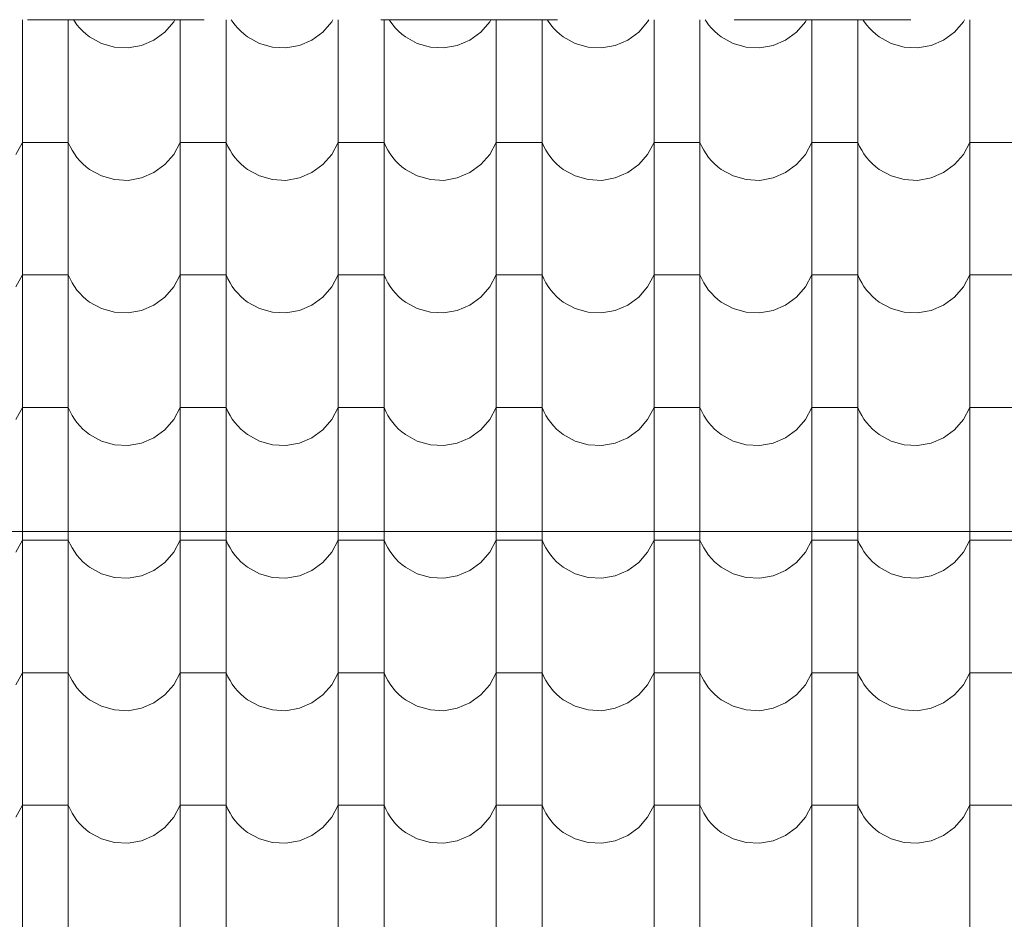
# Model space of a CAD drawing. Header units: millimetres. Extents: x -68772 to 137055, y -73300 to 19650.
# Tile 158 of 212: x 79116 to 80453, y -45598 to -44376. Entities that reach past the tile are written whole.
import ezdxf

# ---------------------------------------------------------------- set-up
doc = ezdxf.new("R2010")
doc.units = ezdxf.units.MM
doc.header["$MEASUREMENT"] = 0
doc.linetypes.add('Przerywana', pattern=[480, 240, -240])
for name, color, linetype, lineweight in [('Nowe_810-G Ogólne_Nr_pióra__1', 7, 'Continuous', 18), ('Nowe_810-G Ogólne_Nr_pióra__26', 13, 'Continuous', 18), ('Nowe_NIEWIDOCZNE DACHY_Nr_pióra__1', 7, 'Continuous', 18)]:
    doc.layers.add(name, color=color, linetype=linetype, lineweight=lineweight)

# ---------------------------------------------------------------- blocks, each defined once
blk = doc.blocks.new('*X50')
at = {"layer": 'Nowe_810-G Ogólne_Nr_pióra__26', "color": 13, "linetype": 'Continuous', "lineweight": 18}
for p, q in [((79119.3, -44376), (79119.3, -44472.3)), ((79181.7, -44376), (79181.7, -44472.3)), ((79188.6, -44376), (79190, -44378.2)), ((79190, -44378.2), (79193.5, -44383)), ((79193.5, -44383), (79197.3, -44387.5)), ((79197.3, -44387.5), (79201.4, -44391.8)), ((79313, -44392.8), (79325.1, -44378.8)), ((79325.1, -44378.8), (79326.6, -44376)), ((79333.8, -44376), (79333.8, -44472.3)), ((79396.2, -44376), (79396.2, -44472.3)), ((79403.1, -44376), (79404.5, -44378.2)), ((79404.5, -44378.2), (79408, -44383)), ((79408, -44383), (79411.8, -44387.5)), ((79411.8, -44387.5), (79415.9, -44391.8)), ((79527.5, -44392.8), (79539.6, -44378.8)), ((79539.6, -44378.8), (79541.1, -44376)), ((79548.3, -44376), (79548.3, -44472.3)), ((79610.7, -44376), (79610.7, -44472.3)), ((79617.6, -44376), (79619, -44378.2)), ((79619, -44378.2), (79622.5, -44383)), ((79622.5, -44383), (79626.3, -44387.5)), ((79626.3, -44387.5), (79630.4, -44391.8)), ((79742, -44392.8), (79754.1, -44378.8)), ((79754.1, -44378.8), (79755.6, -44376)), ((79762.8, -44376), (79762.8, -44472.3)), ((79825.2, -44376), (79825.2, -44472.3)), ((79832.1, -44376), (79833.5, -44378.2)), ((79833.5, -44378.2), (79837, -44383)), ((79837, -44383), (79840.8, -44387.5)), ((79840.8, -44387.5), (79844.9, -44391.8)), ((79956.5, -44392.8), (79968.6, -44378.8)), ((79968.6, -44378.8), (79970.1, -44376)), ((79977.3, -44376), (79977.3, -44472.3)), ((80039.7, -44376), (80039.7, -44472.3)), ((80046.6, -44376), (80048, -44378.2)), ((80048, -44378.2), (80051.5, -44383)), ((80051.5, -44383), (80055.3, -44387.5)), ((80055.3, -44387.5), (80059.4, -44391.8)), ((80171, -44392.8), (80183.1, -44378.8)), ((80183.1, -44378.8), (80184.6, -44376)), ((80191.8, -44376), (80191.8, -44472.3)), ((80254.2, -44376), (80254.2, -44472.3)), ((80261.1, -44376), (80262.5, -44378.2)), ((80262.5, -44378.2), (80266, -44383)), ((80266, -44383), (80269.8, -44387.5)), ((80269.8, -44387.5), (80273.9, -44391.8)), ((80385.5, -44392.8), (80397.6, -44378.8)), ((80397.6, -44378.8), (80399.1, -44376)), ((80406.3, -44376), (80406.3, -44472.3)), ((79201.4, -44391.8), (79205.9, -44395.7)), ((79205.9, -44395.7), (79210.6, -44399.3)), ((79210.6, -44399.3), (79226.8, -44408.2)), ((79298.1, -44403.6), (79313, -44392.8)), ((79415.9, -44391.8), (79420.4, -44395.7)), ((79420.4, -44395.7), (79425.1, -44399.3)), ((79425.1, -44399.3), (79441.3, -44408.2)), ((79512.6, -44403.6), (79527.5, -44392.8)), ((79630.4, -44391.8), (79634.9, -44395.7)), ((79634.9, -44395.7), (79639.6, -44399.3)), ((79639.6, -44399.3), (79655.8, -44408.2)), ((79727.1, -44403.6), (79742, -44392.8)), ((79844.9, -44391.8), (79849.4, -44395.7)), ((79849.4, -44395.7), (79854.1, -44399.3)), ((79854.1, -44399.3), (79870.3, -44408.2)), ((79941.6, -44403.6), (79956.5, -44392.8)), ((80059.4, -44391.8), (80063.9, -44395.7)), ((80063.9, -44395.7), (80068.6, -44399.3)), ((80068.6, -44399.3), (80084.8, -44408.2)), ((80156.1, -44403.6), (80171, -44392.8)), ((80273.9, -44391.8), (80278.4, -44395.7)), ((80278.4, -44395.7), (80283.1, -44399.3)), ((80283.1, -44399.3), (80299.3, -44408.2)), ((80370.6, -44403.6), (80385.5, -44392.8)), ((79226.8, -44408.2), (79244.5, -44413.2)), ((79244.5, -44413.2), (79262.9, -44414.1)), ((79262.9, -44414.1), (79281.1, -44410.9)), ((79281.1, -44410.9), (79298.1, -44403.6)), ((79441.3, -44408.2), (79459, -44413.2)), ((79459, -44413.2), (79477.4, -44414.1)), ((79477.4, -44414.1), (79495.6, -44410.9)), ((79495.6, -44410.9), (79512.6, -44403.6)), ((79655.8, -44408.2), (79673.5, -44413.2)), ((79673.5, -44413.2), (79691.9, -44414.1)), ((79691.9, -44414.1), (79710.1, -44410.9)), ((79710.1, -44410.9), (79727.1, -44403.6)), ((79870.3, -44408.2), (79888, -44413.2)), ((79888, -44413.2), (79906.4, -44414.1)), ((79906.4, -44414.1), (79924.6, -44410.9)), ((79924.6, -44410.9), (79941.6, -44403.6)), ((80084.8, -44408.2), (80102.5, -44413.2)), ((80102.5, -44413.2), (80120.9, -44414.1)), ((80120.9, -44414.1), (80139.1, -44410.9)), ((80139.1, -44410.9), (80156.1, -44403.6)), ((80299.3, -44408.2), (80317, -44413.2)), ((80317, -44413.2), (80335.4, -44414.1)), ((80335.4, -44414.1), (80353.6, -44410.9)), ((80353.6, -44410.9), (80370.6, -44403.6)), ((79119.3, -44472.3), (79119.3, -44652.4)), ((79181.7, -44472.3), (79181.7, -44652.4)), ((79333.8, -44472.3), (79333.8, -44652.4)), ((79396.2, -44472.3), (79396.2, -44652.4)), ((79548.3, -44472.3), (79548.3, -44652.4)), ((79610.7, -44472.3), (79610.7, -44652.4)), ((79762.8, -44472.3), (79762.8, -44652.4)), ((79825.2, -44472.3), (79825.2, -44652.4)), ((79977.3, -44472.3), (79977.3, -44652.4)), ((80039.7, -44472.3), (80039.7, -44652.4)), ((80191.8, -44472.3), (80191.8, -44652.4)), ((80254.2, -44472.3), (80254.2, -44652.4)), ((80406.3, -44472.3), (80406.3, -44652.4)), ((79110.6, -44558.9), (79119.3, -44542.6)), ((79150.5, -44542.6), (79119.3, -44542.6)), ((79181.7, -44542.6), (79150.5, -44542.6)), ((79181.7, -44542.6), (79184.1, -44548)), ((79184.1, -44548), (79186.9, -44553.3)), ((79325.1, -44558.9), (79333.8, -44542.6)), ((79365, -44542.6), (79333.8, -44542.6)), ((79396.2, -44542.6), (79365, -44542.6)), ((79396.2, -44542.6), (79398.6, -44548)), ((79398.6, -44548), (79401.4, -44553.3)), ((79539.6, -44558.9), (79548.3, -44542.6)), ((79579.5, -44542.6), (79548.3, -44542.6)), ((79610.7, -44542.6), (79579.5, -44542.6)), ((79610.7, -44542.6), (79613.1, -44548)), ((79613.1, -44548), (79615.9, -44553.3)), ((79754.1, -44558.9), (79762.8, -44542.6)), ((79794, -44542.6), (79762.8, -44542.6)), ((79825.2, -44542.6), (79794, -44542.6)), ((79825.2, -44542.6), (79827.6, -44548)), ((79827.6, -44548), (79830.4, -44553.3)), ((79968.6, -44558.9), (79977.3, -44542.6)), ((80008.5, -44542.6), (79977.3, -44542.6)), ((80039.7, -44542.6), (80008.5, -44542.6)), ((80039.7, -44542.6), (80042.1, -44548)), ((80042.1, -44548), (80044.9, -44553.3)), ((80183.1, -44558.9), (80191.8, -44542.6)), ((80223, -44542.6), (80191.8, -44542.6)), ((80254.2, -44542.6), (80223, -44542.6)), ((80254.2, -44542.6), (80256.6, -44548)), ((80256.6, -44548), (80259.4, -44553.3)), ((80397.6, -44558.9), (80406.3, -44542.6)), ((80437.5, -44542.6), (80406.3, -44542.6)), ((80468.7, -44542.6), (80437.5, -44542.6)), ((79186.9, -44553.3), (79190, -44558.3)), ((79190, -44558.3), (79193.5, -44563.1)), ((79313, -44572.8), (79325.1, -44558.9)), ((79401.4, -44553.3), (79404.5, -44558.3)), ((79404.5, -44558.3), (79408, -44563.1)), ((79527.5, -44572.8), (79539.6, -44558.9)), ((79615.9, -44553.3), (79619, -44558.3)), ((79619, -44558.3), (79622.5, -44563.1)), ((79742, -44572.8), (79754.1, -44558.9)), ((79830.4, -44553.3), (79833.5, -44558.3)), ((79833.5, -44558.3), (79837, -44563.1)), ((79956.5, -44572.8), (79968.6, -44558.9)), ((80044.9, -44553.3), (80048, -44558.3)), ((80048, -44558.3), (80051.5, -44563.1)), ((80171, -44572.8), (80183.1, -44558.9)), ((80259.4, -44553.3), (80262.5, -44558.3)), ((80262.5, -44558.3), (80266, -44563.1)), ((80385.5, -44572.8), (80397.6, -44558.9)), ((79193.5, -44563.1), (79197.3, -44567.6)), ((79197.3, -44567.6), (79201.4, -44571.8)), ((79201.4, -44571.8), (79205.9, -44575.7)), ((79205.9, -44575.7), (79210.6, -44579.3)), ((79298.1, -44583.7), (79313, -44572.8)), ((79408, -44563.1), (79411.8, -44567.6)), ((79411.8, -44567.6), (79415.9, -44571.8)), ((79415.9, -44571.8), (79420.4, -44575.7)), ((79420.4, -44575.7), (79425.1, -44579.3)), ((79512.6, -44583.7), (79527.5, -44572.8)), ((79622.5, -44563.1), (79626.3, -44567.6)), ((79626.3, -44567.6), (79630.4, -44571.8)), ((79630.4, -44571.8), (79634.9, -44575.7)), ((79634.9, -44575.7), (79639.6, -44579.3)), ((79727.1, -44583.7), (79742, -44572.8)), ((79837, -44563.1), (79840.8, -44567.6)), ((79840.8, -44567.6), (79844.9, -44571.8)), ((79844.9, -44571.8), (79849.4, -44575.7)), ((79849.4, -44575.7), (79854.1, -44579.3)), ((79941.6, -44583.7), (79956.5, -44572.8)), ((80051.5, -44563.1), (80055.3, -44567.6)), ((80055.3, -44567.6), (80059.4, -44571.8)), ((80059.4, -44571.8), (80063.9, -44575.7)), ((80063.9, -44575.7), (80068.6, -44579.3)), ((80156.1, -44583.7), (80171, -44572.8)), ((80266, -44563.1), (80269.8, -44567.6)), ((80269.8, -44567.6), (80273.9, -44571.8)), ((80273.9, -44571.8), (80278.4, -44575.7)), ((80278.4, -44575.7), (80283.1, -44579.3)), ((80370.6, -44583.7), (80385.5, -44572.8)), ((79210.6, -44579.3), (79226.8, -44588.2)), ((79226.8, -44588.2), (79244.5, -44593.2)), ((79281.1, -44590.9), (79298.1, -44583.7)), ((79425.1, -44579.3), (79441.3, -44588.2)), ((79441.3, -44588.2), (79459, -44593.2)), ((79495.6, -44590.9), (79512.6, -44583.7)), ((79639.6, -44579.3), (79655.8, -44588.2)), ((79655.8, -44588.2), (79673.5, -44593.2)), ((79710.1, -44590.9), (79727.1, -44583.7)), ((79854.1, -44579.3), (79870.3, -44588.2)), ((79870.3, -44588.2), (79888, -44593.2)), ((79924.6, -44590.9), (79941.6, -44583.7)), ((80068.6, -44579.3), (80084.8, -44588.2)), ((80084.8, -44588.2), (80102.5, -44593.2)), ((80139.1, -44590.9), (80156.1, -44583.7)), ((80283.1, -44579.3), (80299.3, -44588.2)), ((80299.3, -44588.2), (80317, -44593.2)), ((80353.6, -44590.9), (80370.6, -44583.7)), ((79244.5, -44593.2), (79262.9, -44594.2)), ((79262.9, -44594.2), (79281.1, -44590.9)), ((79459, -44593.2), (79477.4, -44594.2)), ((79477.4, -44594.2), (79495.6, -44590.9)), ((79673.5, -44593.2), (79691.9, -44594.2)), ((79691.9, -44594.2), (79710.1, -44590.9)), ((79888, -44593.2), (79906.4, -44594.2)), ((79906.4, -44594.2), (79924.6, -44590.9)), ((80102.5, -44593.2), (80120.9, -44594.2)), ((80120.9, -44594.2), (80139.1, -44590.9)), ((80317, -44593.2), (80335.4, -44594.2)), ((80335.4, -44594.2), (80353.6, -44590.9)), ((79119.3, -44652.4), (79119.3, -44832.4)), ((79181.7, -44652.4), (79181.7, -44832.4)), ((79333.8, -44652.4), (79333.8, -44832.4)), ((79396.2, -44652.4), (79396.2, -44832.4)), ((79548.3, -44652.4), (79548.3, -44832.4)), ((79610.7, -44652.4), (79610.7, -44832.4)), ((79762.8, -44652.4), (79762.8, -44832.4)), ((79825.2, -44652.4), (79825.2, -44832.4)), ((79977.3, -44652.4), (79977.3, -44832.4)), ((80039.7, -44652.4), (80039.7, -44832.4)), ((80191.8, -44652.4), (80191.8, -44832.4)), ((80254.2, -44652.4), (80254.2, -44832.4)), ((80406.3, -44652.4), (80406.3, -44832.4)), ((79110.6, -44738.9), (79119.3, -44722.6)), ((79150.5, -44722.6), (79119.3, -44722.6)), ((79181.7, -44722.6), (79150.5, -44722.6)), ((79181.7, -44722.6), (79184.1, -44728.1)), ((79325.1, -44738.9), (79333.8, -44722.6)), ((79365, -44722.6), (79333.8, -44722.6)), ((79396.2, -44722.6), (79365, -44722.6)), ((79396.2, -44722.6), (79398.6, -44728.1)), ((79539.6, -44738.9), (79548.3, -44722.6)), ((79579.5, -44722.6), (79548.3, -44722.6)), ((79610.7, -44722.6), (79579.5, -44722.6)), ((79610.7, -44722.6), (79613.1, -44728.1)), ((79754.1, -44738.9), (79762.8, -44722.6)), ((79794, -44722.6), (79762.8, -44722.6)), ((79825.2, -44722.6), (79794, -44722.6)), ((79825.2, -44722.6), (79827.6, -44728.1)), ((79968.6, -44738.9), (79977.3, -44722.6)), ((80008.5, -44722.6), (79977.3, -44722.6)), ((80039.7, -44722.6), (80008.5, -44722.6)), ((80039.7, -44722.6), (80042.1, -44728.1)), ((80183.1, -44738.9), (80191.8, -44722.6)), ((80223, -44722.6), (80191.8, -44722.6)), ((80254.2, -44722.6), (80223, -44722.6)), ((80254.2, -44722.6), (80256.6, -44728.1)), ((80397.6, -44738.9), (80406.3, -44722.6)), ((80437.5, -44722.6), (80406.3, -44722.6)), ((80468.7, -44722.6), (80437.5, -44722.6)), ((79184.1, -44728.1), (79186.9, -44733.3)), ((79186.9, -44733.3), (79190, -44738.3)), ((79398.6, -44728.1), (79401.4, -44733.3)), ((79401.4, -44733.3), (79404.5, -44738.3)), ((79613.1, -44728.1), (79615.9, -44733.3)), ((79615.9, -44733.3), (79619, -44738.3)), ((79827.6, -44728.1), (79830.4, -44733.3)), ((79830.4, -44733.3), (79833.5, -44738.3)), ((80042.1, -44728.1), (80044.9, -44733.3)), ((80044.9, -44733.3), (80048, -44738.3)), ((80256.6, -44728.1), (80259.4, -44733.3)), ((80259.4, -44733.3), (80262.5, -44738.3)), ((79190, -44738.3), (79193.5, -44743.1)), ((79193.5, -44743.1), (79197.3, -44747.6)), ((79197.3, -44747.6), (79201.4, -44751.9)), ((79313, -44752.9), (79325.1, -44738.9)), ((79404.5, -44738.3), (79408, -44743.1)), ((79408, -44743.1), (79411.8, -44747.6)), ((79411.8, -44747.6), (79415.9, -44751.9)), ((79527.5, -44752.9), (79539.6, -44738.9)), ((79619, -44738.3), (79622.5, -44743.1)), ((79622.5, -44743.1), (79626.3, -44747.6)), ((79626.3, -44747.6), (79630.4, -44751.9)), ((79742, -44752.9), (79754.1, -44738.9)), ((79833.5, -44738.3), (79837, -44743.1)), ((79837, -44743.1), (79840.8, -44747.6)), ((79840.8, -44747.6), (79844.9, -44751.9)), ((79956.5, -44752.9), (79968.6, -44738.9)), ((80048, -44738.3), (80051.5, -44743.1)), ((80051.5, -44743.1), (80055.3, -44747.6)), ((80055.3, -44747.6), (80059.4, -44751.9)), ((80171, -44752.9), (80183.1, -44738.9)), ((80262.5, -44738.3), (80266, -44743.1)), ((80266, -44743.1), (80269.8, -44747.6)), ((80269.8, -44747.6), (80273.9, -44751.9)), ((80385.5, -44752.9), (80397.6, -44738.9)), ((79201.4, -44751.9), (79205.9, -44755.8)), ((79205.9, -44755.8), (79210.6, -44759.4)), ((79210.6, -44759.4), (79226.8, -44768.3)), ((79298.1, -44763.7), (79313, -44752.9)), ((79415.9, -44751.9), (79420.4, -44755.8)), ((79420.4, -44755.8), (79425.1, -44759.4)), ((79425.1, -44759.4), (79441.3, -44768.3)), ((79512.6, -44763.7), (79527.5, -44752.9)), ((79630.4, -44751.9), (79634.9, -44755.8)), ((79634.9, -44755.8), (79639.6, -44759.4)), ((79639.6, -44759.4), (79655.8, -44768.3)), ((79727.1, -44763.7), (79742, -44752.9)), ((79844.9, -44751.9), (79849.4, -44755.8)), ((79849.4, -44755.8), (79854.1, -44759.4)), ((79854.1, -44759.4), (79870.3, -44768.3)), ((79941.6, -44763.7), (79956.5, -44752.9)), ((80059.4, -44751.9), (80063.9, -44755.8)), ((80063.9, -44755.8), (80068.6, -44759.4)), ((80068.6, -44759.4), (80084.8, -44768.3)), ((80156.1, -44763.7), (80171, -44752.9)), ((80273.9, -44751.9), (80278.4, -44755.8)), ((80278.4, -44755.8), (80283.1, -44759.4)), ((80283.1, -44759.4), (80299.3, -44768.3)), ((80370.6, -44763.7), (80385.5, -44752.9)), ((79226.8, -44768.3), (79244.5, -44773.3)), ((79244.5, -44773.3), (79262.9, -44774.2)), ((79262.9, -44774.2), (79281.1, -44771)), ((79281.1, -44771), (79298.1, -44763.7)), ((79441.3, -44768.3), (79459, -44773.3)), ((79459, -44773.3), (79477.4, -44774.2)), ((79477.4, -44774.2), (79495.6, -44771)), ((79495.6, -44771), (79512.6, -44763.7)), ((79655.8, -44768.3), (79673.5, -44773.3)), ((79673.5, -44773.3), (79691.9, -44774.2)), ((79691.9, -44774.2), (79710.1, -44771)), ((79710.1, -44771), (79727.1, -44763.7)), ((79870.3, -44768.3), (79888, -44773.3)), ((79888, -44773.3), (79906.4, -44774.2)), ((79906.4, -44774.2), (79924.6, -44771)), ((79924.6, -44771), (79941.6, -44763.7)), ((80084.8, -44768.3), (80102.5, -44773.3)), ((80102.5, -44773.3), (80120.9, -44774.2)), ((80120.9, -44774.2), (80139.1, -44771)), ((80139.1, -44771), (80156.1, -44763.7)), ((80299.3, -44768.3), (80317, -44773.3)), ((80317, -44773.3), (80335.4, -44774.2)), ((80335.4, -44774.2), (80353.6, -44771)), ((80353.6, -44771), (80370.6, -44763.7)), ((79119.3, -44832.4), (79119.3, -45012.5)), ((79181.7, -44832.4), (79181.7, -45012.5)), ((79333.8, -44832.4), (79333.8, -45012.5)), ((79396.2, -44832.4), (79396.2, -45012.5)), ((79548.3, -44832.4), (79548.3, -45012.5)), ((79610.7, -44832.4), (79610.7, -45012.5)), ((79762.8, -44832.4), (79762.8, -45012.5)), ((79825.2, -44832.4), (79825.2, -45012.5)), ((79977.3, -44832.4), (79977.3, -45012.5)), ((80039.7, -44832.4), (80039.7, -45012.5)), ((80191.8, -44832.4), (80191.8, -45012.5)), ((80254.2, -44832.4), (80254.2, -45012.5)), ((80406.3, -44832.4), (80406.3, -45012.5)), ((79110.6, -44919), (79119.3, -44902.7)), ((79150.5, -44902.7), (79119.3, -44902.7)), ((79181.7, -44902.7), (79150.5, -44902.7)), ((79181.7, -44902.7), (79184.1, -44908.1)), ((79184.1, -44908.1), (79186.9, -44913.4)), ((79325.1, -44919), (79333.8, -44902.7)), ((79365, -44902.7), (79333.8, -44902.7)), ((79396.2, -44902.7), (79365, -44902.7)), ((79396.2, -44902.7), (79398.6, -44908.1)), ((79398.6, -44908.1), (79401.4, -44913.4)), ((79539.6, -44919), (79548.3, -44902.7)), ((79579.5, -44902.7), (79548.3, -44902.7)), ((79610.7, -44902.7), (79579.5, -44902.7)), ((79610.7, -44902.7), (79613.1, -44908.1)), ((79613.1, -44908.1), (79615.9, -44913.4)), ((79754.1, -44919), (79762.8, -44902.7)), ((79794, -44902.7), (79762.8, -44902.7)), ((79825.2, -44902.7), (79794, -44902.7)), ((79825.2, -44902.7), (79827.6, -44908.1)), ((79827.6, -44908.1), (79830.4, -44913.4)), ((79968.6, -44919), (79977.3, -44902.7)), ((80008.5, -44902.7), (79977.3, -44902.7)), ((80039.7, -44902.7), (80008.5, -44902.7)), ((80039.7, -44902.7), (80042.1, -44908.1)), ((80042.1, -44908.1), (80044.9, -44913.4)), ((80183.1, -44919), (80191.8, -44902.7)), ((80223, -44902.7), (80191.8, -44902.7)), ((80254.2, -44902.7), (80223, -44902.7)), ((80254.2, -44902.7), (80256.6, -44908.1)), ((80256.6, -44908.1), (80259.4, -44913.4)), ((80397.6, -44919), (80406.3, -44902.7)), ((80437.5, -44902.7), (80406.3, -44902.7)), ((80468.7, -44902.7), (80437.5, -44902.7)), ((79186.9, -44913.4), (79190, -44918.4)), ((79190, -44918.4), (79193.5, -44923.2)), ((79193.5, -44923.2), (79197.3, -44927.7)), ((79313, -44932.9), (79325.1, -44919)), ((79401.4, -44913.4), (79404.5, -44918.4)), ((79404.5, -44918.4), (79408, -44923.2)), ((79408, -44923.2), (79411.8, -44927.7)), ((79527.5, -44932.9), (79539.6, -44919)), ((79615.9, -44913.4), (79619, -44918.4)), ((79619, -44918.4), (79622.5, -44923.2)), ((79622.5, -44923.2), (79626.3, -44927.7)), ((79742, -44932.9), (79754.1, -44919)), ((79830.4, -44913.4), (79833.5, -44918.4)), ((79833.5, -44918.4), (79837, -44923.2)), ((79837, -44923.2), (79840.8, -44927.7)), ((79956.5, -44932.9), (79968.6, -44919)), ((80044.9, -44913.4), (80048, -44918.4)), ((80048, -44918.4), (80051.5, -44923.2)), ((80051.5, -44923.2), (80055.3, -44927.7)), ((80171, -44932.9), (80183.1, -44919)), ((80259.4, -44913.4), (80262.5, -44918.4)), ((80262.5, -44918.4), (80266, -44923.2)), ((80266, -44923.2), (80269.8, -44927.7)), ((80385.5, -44932.9), (80397.6, -44919)), ((79197.3, -44927.7), (79201.4, -44931.9)), ((79201.4, -44931.9), (79205.9, -44935.8)), ((79205.9, -44935.8), (79210.6, -44939.4)), ((79298.1, -44943.8), (79313, -44932.9)), ((79411.8, -44927.7), (79415.9, -44931.9)), ((79415.9, -44931.9), (79420.4, -44935.8)), ((79420.4, -44935.8), (79425.1, -44939.4)), ((79512.6, -44943.8), (79527.5, -44932.9)), ((79626.3, -44927.7), (79630.4, -44931.9)), ((79630.4, -44931.9), (79634.9, -44935.8)), ((79634.9, -44935.8), (79639.6, -44939.4)), ((79727.1, -44943.8), (79742, -44932.9)), ((79840.8, -44927.7), (79844.9, -44931.9)), ((79844.9, -44931.9), (79849.4, -44935.8)), ((79849.4, -44935.8), (79854.1, -44939.4)), ((79941.6, -44943.8), (79956.5, -44932.9)), ((80055.3, -44927.7), (80059.4, -44931.9)), ((80059.4, -44931.9), (80063.9, -44935.8)), ((80063.9, -44935.8), (80068.6, -44939.4)), ((80156.1, -44943.8), (80171, -44932.9)), ((80269.8, -44927.7), (80273.9, -44931.9)), ((80273.9, -44931.9), (80278.4, -44935.8)), ((80278.4, -44935.8), (80283.1, -44939.4)), ((80370.6, -44943.8), (80385.5, -44932.9)), ((79210.6, -44939.4), (79226.8, -44948.3)), ((79226.8, -44948.3), (79244.5, -44953.3)), ((79281.1, -44951), (79298.1, -44943.8)), ((79425.1, -44939.4), (79441.3, -44948.3)), ((79441.3, -44948.3), (79459, -44953.3)), ((79495.6, -44951), (79512.6, -44943.8)), ((79639.6, -44939.4), (79655.8, -44948.3)), ((79655.8, -44948.3), (79673.5, -44953.3)), ((79710.1, -44951), (79727.1, -44943.8)), ((79854.1, -44939.4), (79870.3, -44948.3)), ((79870.3, -44948.3), (79888, -44953.3)), ((79924.6, -44951), (79941.6, -44943.8)), ((80068.6, -44939.4), (80084.8, -44948.3)), ((80084.8, -44948.3), (80102.5, -44953.3)), ((80139.1, -44951), (80156.1, -44943.8)), ((80283.1, -44939.4), (80299.3, -44948.3)), ((80299.3, -44948.3), (80317, -44953.3)), ((80353.6, -44951), (80370.6, -44943.8)), ((79244.5, -44953.3), (79262.9, -44954.3)), ((79262.9, -44954.3), (79281.1, -44951)), ((79459, -44953.3), (79477.4, -44954.3)), ((79477.4, -44954.3), (79495.6, -44951)), ((79673.5, -44953.3), (79691.9, -44954.3)), ((79691.9, -44954.3), (79710.1, -44951)), ((79888, -44953.3), (79906.4, -44954.3)), ((79906.4, -44954.3), (79924.6, -44951)), ((80102.5, -44953.3), (80120.9, -44954.3)), ((80120.9, -44954.3), (80139.1, -44951)), ((80317, -44953.3), (80335.4, -44954.3)), ((80335.4, -44954.3), (80353.6, -44951)), ((79119.3, -45012.5), (79119.3, -45192.5)), ((79181.7, -45012.5), (79181.7, -45192.5)), ((79333.8, -45012.5), (79333.8, -45192.5)), ((79396.2, -45012.5), (79396.2, -45192.5)), ((79548.3, -45012.5), (79548.3, -45192.5)), ((79610.7, -45012.5), (79610.7, -45192.5)), ((79762.8, -45012.5), (79762.8, -45192.5)), ((79825.2, -45012.5), (79825.2, -45192.5)), ((79977.3, -45012.5), (79977.3, -45192.5)), ((80039.7, -45012.5), (80039.7, -45192.5)), ((80191.8, -45012.5), (80191.8, -45192.5)), ((80254.2, -45012.5), (80254.2, -45192.5)), ((80406.3, -45012.5), (80406.3, -45192.5)), ((79110.6, -45099), (79119.3, -45082.7)), ((79150.5, -45082.7), (79119.3, -45082.7)), ((79181.7, -45082.7), (79150.5, -45082.7)), ((79181.7, -45082.7), (79184.1, -45088.2)), ((79325.1, -45099), (79333.8, -45082.7)), ((79365, -45082.7), (79333.8, -45082.7)), ((79396.2, -45082.7), (79365, -45082.7)), ((79396.2, -45082.7), (79398.6, -45088.2)), ((79539.6, -45099), (79548.3, -45082.7)), ((79579.5, -45082.7), (79548.3, -45082.7)), ((79610.7, -45082.7), (79579.5, -45082.7)), ((79610.7, -45082.7), (79613.1, -45088.2)), ((79754.1, -45099), (79762.8, -45082.7)), ((79794, -45082.7), (79762.8, -45082.7)), ((79825.2, -45082.7), (79794, -45082.7)), ((79825.2, -45082.7), (79827.6, -45088.2)), ((79968.6, -45099), (79977.3, -45082.7)), ((80008.5, -45082.7), (79977.3, -45082.7)), ((80039.7, -45082.7), (80008.5, -45082.7)), ((80039.7, -45082.7), (80042.1, -45088.2)), ((80183.1, -45099), (80191.8, -45082.7)), ((80223, -45082.7), (80191.8, -45082.7)), ((80254.2, -45082.7), (80223, -45082.7)), ((80254.2, -45082.7), (80256.6, -45088.2)), ((80397.6, -45099), (80406.3, -45082.7)), ((80437.5, -45082.7), (80406.3, -45082.7)), ((80468.7, -45082.7), (80437.5, -45082.7)), ((79184.1, -45088.2), (79186.9, -45093.4)), ((79186.9, -45093.4), (79190, -45098.4)), ((79398.6, -45088.2), (79401.4, -45093.4)), ((79401.4, -45093.4), (79404.5, -45098.4)), ((79613.1, -45088.2), (79615.9, -45093.4)), ((79615.9, -45093.4), (79619, -45098.4)), ((79827.6, -45088.2), (79830.4, -45093.4)), ((79830.4, -45093.4), (79833.5, -45098.4)), ((80042.1, -45088.2), (80044.9, -45093.4)), ((80044.9, -45093.4), (80048, -45098.4)), ((80256.6, -45088.2), (80259.4, -45093.4)), ((80259.4, -45093.4), (80262.5, -45098.4)), ((79190, -45098.4), (79193.5, -45103.2)), ((79193.5, -45103.2), (79197.3, -45107.7)), ((79197.3, -45107.7), (79201.4, -45112)), ((79313, -45113), (79325.1, -45099)), ((79404.5, -45098.4), (79408, -45103.2)), ((79408, -45103.2), (79411.8, -45107.7)), ((79411.8, -45107.7), (79415.9, -45112)), ((79527.5, -45113), (79539.6, -45099)), ((79619, -45098.4), (79622.5, -45103.2)), ((79622.5, -45103.2), (79626.3, -45107.7)), ((79626.3, -45107.7), (79630.4, -45112)), ((79742, -45113), (79754.1, -45099)), ((79833.5, -45098.4), (79837, -45103.2)), ((79837, -45103.2), (79840.8, -45107.7)), ((79840.8, -45107.7), (79844.9, -45112)), ((79956.5, -45113), (79968.6, -45099)), ((80048, -45098.4), (80051.5, -45103.2)), ((80051.5, -45103.2), (80055.3, -45107.7)), ((80055.3, -45107.7), (80059.4, -45112)), ((80171, -45113), (80183.1, -45099)), ((80262.5, -45098.4), (80266, -45103.2)), ((80266, -45103.2), (80269.8, -45107.7)), ((80269.8, -45107.7), (80273.9, -45112)), ((80385.5, -45113), (80397.6, -45099)), ((79201.4, -45112), (79205.9, -45115.9)), ((79205.9, -45115.9), (79210.6, -45119.5)), ((79210.6, -45119.5), (79226.8, -45128.4)), ((79281.1, -45131.1), (79298.1, -45123.8)), ((79298.1, -45123.8), (79313, -45113)), ((79415.9, -45112), (79420.4, -45115.9)), ((79420.4, -45115.9), (79425.1, -45119.5)), ((79425.1, -45119.5), (79441.3, -45128.4)), ((79495.6, -45131.1), (79512.6, -45123.8)), ((79512.6, -45123.8), (79527.5, -45113)), ((79630.4, -45112), (79634.9, -45115.9)), ((79634.9, -45115.9), (79639.6, -45119.5)), ((79639.6, -45119.5), (79655.8, -45128.4)), ((79710.1, -45131.1), (79727.1, -45123.8)), ((79727.1, -45123.8), (79742, -45113)), ((79844.9, -45112), (79849.4, -45115.9)), ((79849.4, -45115.9), (79854.1, -45119.5)), ((79854.1, -45119.5), (79870.3, -45128.4)), ((79924.6, -45131.1), (79941.6, -45123.8)), ((79941.6, -45123.8), (79956.5, -45113)), ((80059.4, -45112), (80063.9, -45115.9)), ((80063.9, -45115.9), (80068.6, -45119.5)), ((80068.6, -45119.5), (80084.8, -45128.4)), ((80139.1, -45131.1), (80156.1, -45123.8)), ((80156.1, -45123.8), (80171, -45113)), ((80273.9, -45112), (80278.4, -45115.9)), ((80278.4, -45115.9), (80283.1, -45119.5)), ((80283.1, -45119.5), (80299.3, -45128.4)), ((80353.6, -45131.1), (80370.6, -45123.8)), ((80370.6, -45123.8), (80385.5, -45113)), ((79226.8, -45128.4), (79244.5, -45133.4)), ((79244.5, -45133.4), (79262.9, -45134.3)), ((79262.9, -45134.3), (79281.1, -45131.1)), ((79441.3, -45128.4), (79459, -45133.4)), ((79459, -45133.4), (79477.4, -45134.3)), ((79477.4, -45134.3), (79495.6, -45131.1)), ((79655.8, -45128.4), (79673.5, -45133.4)), ((79673.5, -45133.4), (79691.9, -45134.3)), ((79691.9, -45134.3), (79710.1, -45131.1)), ((79870.3, -45128.4), (79888, -45133.4)), ((79888, -45133.4), (79906.4, -45134.3)), ((79906.4, -45134.3), (79924.6, -45131.1)), ((80084.8, -45128.4), (80102.5, -45133.4)), ((80102.5, -45133.4), (80120.9, -45134.3)), ((80120.9, -45134.3), (80139.1, -45131.1)), ((80299.3, -45128.4), (80317, -45133.4)), ((80317, -45133.4), (80335.4, -45134.3)), ((80335.4, -45134.3), (80353.6, -45131.1)), ((79119.3, -45192.5), (79119.3, -45372.6)), ((79181.7, -45192.5), (79181.7, -45372.6)), ((79333.8, -45192.5), (79333.8, -45372.6)), ((79396.2, -45192.5), (79396.2, -45372.6)), ((79548.3, -45192.5), (79548.3, -45372.6)), ((79610.7, -45192.5), (79610.7, -45372.6)), ((79762.8, -45192.5), (79762.8, -45372.6)), ((79825.2, -45192.5), (79825.2, -45372.6)), ((79977.3, -45192.5), (79977.3, -45372.6)), ((80039.7, -45192.5), (80039.7, -45372.6)), ((80191.8, -45192.5), (80191.8, -45372.6)), ((80254.2, -45192.5), (80254.2, -45372.6)), ((80406.3, -45192.5), (80406.3, -45372.6)), ((79110.6, -45279.1), (79119.3, -45262.8)), ((79150.5, -45262.8), (79119.3, -45262.8)), ((79181.7, -45262.8), (79150.5, -45262.8)), ((79181.7, -45262.8), (79184.1, -45268.2)), ((79184.1, -45268.2), (79186.9, -45273.5)), ((79325.1, -45279.1), (79333.8, -45262.8)), ((79365, -45262.8), (79333.8, -45262.8)), ((79396.2, -45262.8), (79365, -45262.8)), ((79396.2, -45262.8), (79398.6, -45268.2)), ((79398.6, -45268.2), (79401.4, -45273.5)), ((79539.6, -45279.1), (79548.3, -45262.8)), ((79579.5, -45262.8), (79548.3, -45262.8)), ((79610.7, -45262.8), (79579.5, -45262.8)), ((79610.7, -45262.8), (79613.1, -45268.2)), ((79613.1, -45268.2), (79615.9, -45273.5)), ((79754.1, -45279.1), (79762.8, -45262.8)), ((79794, -45262.8), (79762.8, -45262.8)), ((79825.2, -45262.8), (79794, -45262.8)), ((79825.2, -45262.8), (79827.6, -45268.2)), ((79827.6, -45268.2), (79830.4, -45273.5)), ((79968.6, -45279.1), (79977.3, -45262.8)), ((80008.5, -45262.8), (79977.3, -45262.8)), ((80039.7, -45262.8), (80008.5, -45262.8)), ((80039.7, -45262.8), (80042.1, -45268.2)), ((80042.1, -45268.2), (80044.9, -45273.5)), ((80183.1, -45279.1), (80191.8, -45262.8)), ((80223, -45262.8), (80191.8, -45262.8)), ((80254.2, -45262.8), (80223, -45262.8)), ((80254.2, -45262.8), (80256.6, -45268.2)), ((80256.6, -45268.2), (80259.4, -45273.5)), ((80397.6, -45279.1), (80406.3, -45262.8)), ((80437.5, -45262.8), (80406.3, -45262.8)), ((80468.7, -45262.8), (80437.5, -45262.8)), ((79186.9, -45273.5), (79190, -45278.5)), ((79190, -45278.5), (79193.5, -45283.3)), ((79193.5, -45283.3), (79197.3, -45287.8)), ((79313, -45293), (79325.1, -45279.1)), ((79401.4, -45273.5), (79404.5, -45278.5)), ((79404.5, -45278.5), (79408, -45283.3)), ((79408, -45283.3), (79411.8, -45287.8)), ((79527.5, -45293), (79539.6, -45279.1)), ((79615.9, -45273.5), (79619, -45278.5)), ((79619, -45278.5), (79622.5, -45283.3)), ((79622.5, -45283.3), (79626.3, -45287.8)), ((79742, -45293), (79754.1, -45279.1)), ((79830.4, -45273.5), (79833.5, -45278.5)), ((79833.5, -45278.5), (79837, -45283.3)), ((79837, -45283.3), (79840.8, -45287.8)), ((79956.5, -45293), (79968.6, -45279.1)), ((80044.9, -45273.5), (80048, -45278.5)), ((80048, -45278.5), (80051.5, -45283.3)), ((80051.5, -45283.3), (80055.3, -45287.8)), ((80171, -45293), (80183.1, -45279.1)), ((80259.4, -45273.5), (80262.5, -45278.5)), ((80262.5, -45278.5), (80266, -45283.3)), ((80266, -45283.3), (80269.8, -45287.8)), ((80385.5, -45293), (80397.6, -45279.1)), ((79197.3, -45287.8), (79201.4, -45292)), ((79201.4, -45292), (79205.9, -45295.9)), ((79205.9, -45295.9), (79210.6, -45299.5)), ((79298.1, -45303.9), (79313, -45293)), ((79411.8, -45287.8), (79415.9, -45292)), ((79415.9, -45292), (79420.4, -45295.9)), ((79420.4, -45295.9), (79425.1, -45299.5)), ((79512.6, -45303.9), (79527.5, -45293)), ((79626.3, -45287.8), (79630.4, -45292)), ((79630.4, -45292), (79634.9, -45295.9)), ((79634.9, -45295.9), (79639.6, -45299.5)), ((79727.1, -45303.9), (79742, -45293)), ((79840.8, -45287.8), (79844.9, -45292)), ((79844.9, -45292), (79849.4, -45295.9)), ((79849.4, -45295.9), (79854.1, -45299.5)), ((79941.6, -45303.9), (79956.5, -45293)), ((80055.3, -45287.8), (80059.4, -45292)), ((80059.4, -45292), (80063.9, -45295.9)), ((80063.9, -45295.9), (80068.6, -45299.5)), ((80156.1, -45303.9), (80171, -45293)), ((80269.8, -45287.8), (80273.9, -45292)), ((80273.9, -45292), (80278.4, -45295.9)), ((80278.4, -45295.9), (80283.1, -45299.5)), ((80370.6, -45303.9), (80385.5, -45293)), ((79210.6, -45299.5), (79226.8, -45308.4)), ((79226.8, -45308.4), (79244.5, -45313.4)), ((79262.9, -45314.4), (79281.1, -45311.1)), ((79281.1, -45311.1), (79298.1, -45303.9)), ((79425.1, -45299.5), (79441.3, -45308.4)), ((79441.3, -45308.4), (79459, -45313.4)), ((79477.4, -45314.4), (79495.6, -45311.1)), ((79495.6, -45311.1), (79512.6, -45303.9)), ((79639.6, -45299.5), (79655.8, -45308.4)), ((79655.8, -45308.4), (79673.5, -45313.4)), ((79691.9, -45314.4), (79710.1, -45311.1)), ((79710.1, -45311.1), (79727.1, -45303.9)), ((79854.1, -45299.5), (79870.3, -45308.4)), ((79870.3, -45308.4), (79888, -45313.4)), ((79906.4, -45314.4), (79924.6, -45311.1)), ((79924.6, -45311.1), (79941.6, -45303.9)), ((80068.6, -45299.5), (80084.8, -45308.4)), ((80084.8, -45308.4), (80102.5, -45313.4)), ((80120.9, -45314.4), (80139.1, -45311.1)), ((80139.1, -45311.1), (80156.1, -45303.9)), ((80283.1, -45299.5), (80299.3, -45308.4)), ((80299.3, -45308.4), (80317, -45313.4)), ((80335.4, -45314.4), (80353.6, -45311.1)), ((80353.6, -45311.1), (80370.6, -45303.9)), ((79244.5, -45313.4), (79262.9, -45314.4)), ((79459, -45313.4), (79477.4, -45314.4)), ((79673.5, -45313.4), (79691.9, -45314.4)), ((79888, -45313.4), (79906.4, -45314.4)), ((80102.5, -45313.4), (80120.9, -45314.4)), ((80317, -45313.4), (80335.4, -45314.4)), ((79119.3, -45372.6), (79119.3, -45552.6)), ((79181.7, -45372.6), (79181.7, -45552.6)), ((79333.8, -45372.6), (79333.8, -45552.6)), ((79396.2, -45372.6), (79396.2, -45552.6)), ((79548.3, -45372.6), (79548.3, -45552.6)), ((79610.7, -45372.6), (79610.7, -45552.6)), ((79762.8, -45372.6), (79762.8, -45552.6)), ((79825.2, -45372.6), (79825.2, -45552.6)), ((79977.3, -45372.6), (79977.3, -45552.6)), ((80039.7, -45372.6), (80039.7, -45552.6)), ((80191.8, -45372.6), (80191.8, -45552.6)), ((80254.2, -45372.6), (80254.2, -45552.6)), ((80406.3, -45372.6), (80406.3, -45552.6)), ((79110.6, -45459.1), (79119.3, -45442.8)), ((79150.5, -45442.8), (79119.3, -45442.8)), ((79181.7, -45442.8), (79150.5, -45442.8)), ((79181.7, -45442.8), (79184.1, -45448.3)), ((79325.1, -45459.1), (79333.8, -45442.8)), ((79365, -45442.8), (79333.8, -45442.8)), ((79396.2, -45442.8), (79365, -45442.8)), ((79396.2, -45442.8), (79398.6, -45448.3)), ((79539.6, -45459.1), (79548.3, -45442.8)), ((79579.5, -45442.8), (79548.3, -45442.8)), ((79610.7, -45442.8), (79579.5, -45442.8)), ((79610.7, -45442.8), (79613.1, -45448.3)), ((79754.1, -45459.1), (79762.8, -45442.8)), ((79794, -45442.8), (79762.8, -45442.8)), ((79825.2, -45442.8), (79794, -45442.8)), ((79825.2, -45442.8), (79827.6, -45448.3)), ((79968.6, -45459.1), (79977.3, -45442.8)), ((80008.5, -45442.8), (79977.3, -45442.8)), ((80039.7, -45442.8), (80008.5, -45442.8)), ((80039.7, -45442.8), (80042.1, -45448.3)), ((80183.1, -45459.1), (80191.8, -45442.8)), ((80223, -45442.8), (80191.8, -45442.8)), ((80254.2, -45442.8), (80223, -45442.8)), ((80254.2, -45442.8), (80256.6, -45448.3)), ((80397.6, -45459.1), (80406.3, -45442.8)), ((80437.5, -45442.8), (80406.3, -45442.8)), ((80468.7, -45442.8), (80437.5, -45442.8)), ((79184.1, -45448.3), (79186.9, -45453.5)), ((79186.9, -45453.5), (79190, -45458.5)), ((79190, -45458.5), (79193.5, -45463.3)), ((79398.6, -45448.3), (79401.4, -45453.5)), ((79401.4, -45453.5), (79404.5, -45458.5)), ((79404.5, -45458.5), (79408, -45463.3)), ((79613.1, -45448.3), (79615.9, -45453.5)), ((79615.9, -45453.5), (79619, -45458.5)), ((79619, -45458.5), (79622.5, -45463.3)), ((79827.6, -45448.3), (79830.4, -45453.5)), ((79830.4, -45453.5), (79833.5, -45458.5)), ((79833.5, -45458.5), (79837, -45463.3)), ((80042.1, -45448.3), (80044.9, -45453.5)), ((80044.9, -45453.5), (80048, -45458.5)), ((80048, -45458.5), (80051.5, -45463.3)), ((80256.6, -45448.3), (80259.4, -45453.5)), ((80259.4, -45453.5), (80262.5, -45458.5)), ((80262.5, -45458.5), (80266, -45463.3)), ((79193.5, -45463.3), (79197.3, -45467.8)), ((79197.3, -45467.8), (79201.4, -45472.1)), ((79201.4, -45472.1), (79205.9, -45476)), ((79313, -45473.1), (79325.1, -45459.1)), ((79408, -45463.3), (79411.8, -45467.8)), ((79411.8, -45467.8), (79415.9, -45472.1)), ((79415.9, -45472.1), (79420.4, -45476)), ((79527.5, -45473.1), (79539.6, -45459.1)), ((79622.5, -45463.3), (79626.3, -45467.8)), ((79626.3, -45467.8), (79630.4, -45472.1)), ((79630.4, -45472.1), (79634.9, -45476)), ((79742, -45473.1), (79754.1, -45459.1)), ((79837, -45463.3), (79840.8, -45467.8)), ((79840.8, -45467.8), (79844.9, -45472.1)), ((79844.9, -45472.1), (79849.4, -45476)), ((79956.5, -45473.1), (79968.6, -45459.1)), ((80051.5, -45463.3), (80055.3, -45467.8)), ((80055.3, -45467.8), (80059.4, -45472.1)), ((80059.4, -45472.1), (80063.9, -45476)), ((80171, -45473.1), (80183.1, -45459.1)), ((80266, -45463.3), (80269.8, -45467.8)), ((80269.8, -45467.8), (80273.9, -45472.1)), ((80273.9, -45472.1), (80278.4, -45476)), ((80385.5, -45473.1), (80397.6, -45459.1)), ((79205.9, -45476), (79210.6, -45479.6)), ((79210.6, -45479.6), (79226.8, -45488.5)), ((79281.1, -45491.2), (79298.1, -45483.9)), ((79298.1, -45483.9), (79313, -45473.1)), ((79420.4, -45476), (79425.1, -45479.6)), ((79425.1, -45479.6), (79441.3, -45488.5)), ((79495.6, -45491.2), (79512.6, -45483.9)), ((79512.6, -45483.9), (79527.5, -45473.1)), ((79634.9, -45476), (79639.6, -45479.6)), ((79639.6, -45479.6), (79655.8, -45488.5)), ((79710.1, -45491.2), (79727.1, -45483.9)), ((79727.1, -45483.9), (79742, -45473.1)), ((79849.4, -45476), (79854.1, -45479.6)), ((79854.1, -45479.6), (79870.3, -45488.5)), ((79924.6, -45491.2), (79941.6, -45483.9)), ((79941.6, -45483.9), (79956.5, -45473.1)), ((80063.9, -45476), (80068.6, -45479.6)), ((80068.6, -45479.6), (80084.8, -45488.5)), ((80139.1, -45491.2), (80156.1, -45483.9)), ((80156.1, -45483.9), (80171, -45473.1)), ((80278.4, -45476), (80283.1, -45479.6)), ((80283.1, -45479.6), (80299.3, -45488.5)), ((80353.6, -45491.2), (80370.6, -45483.9)), ((80370.6, -45483.9), (80385.5, -45473.1)), ((79226.8, -45488.5), (79244.5, -45493.5)), ((79244.5, -45493.5), (79262.9, -45494.4)), ((79262.9, -45494.4), (79281.1, -45491.2)), ((79441.3, -45488.5), (79459, -45493.5)), ((79459, -45493.5), (79477.4, -45494.4)), ((79477.4, -45494.4), (79495.6, -45491.2)), ((79655.8, -45488.5), (79673.5, -45493.5)), ((79673.5, -45493.5), (79691.9, -45494.4)), ((79691.9, -45494.4), (79710.1, -45491.2)), ((79870.3, -45488.5), (79888, -45493.5)), ((79888, -45493.5), (79906.4, -45494.4)), ((79906.4, -45494.4), (79924.6, -45491.2)), ((80084.8, -45488.5), (80102.5, -45493.5)), ((80102.5, -45493.5), (80120.9, -45494.4)), ((80120.9, -45494.4), (80139.1, -45491.2)), ((80299.3, -45488.5), (80317, -45493.5)), ((80317, -45493.5), (80335.4, -45494.4)), ((80335.4, -45494.4), (80353.6, -45491.2)), ((79119.3, -45552.6), (79119.3, -45732.7)), ((79181.7, -45552.6), (79181.7, -45732.7)), ((79333.8, -45552.6), (79333.8, -45732.7)), ((79396.2, -45552.6), (79396.2, -45732.7)), ((79548.3, -45552.6), (79548.3, -45732.7)), ((79610.7, -45552.6), (79610.7, -45732.7)), ((79762.8, -45552.6), (79762.8, -45732.7)), ((79825.2, -45552.6), (79825.2, -45732.7)), ((79977.3, -45552.6), (79977.3, -45732.7)), ((80039.7, -45552.6), (80039.7, -45732.7)), ((80191.8, -45552.6), (80191.8, -45732.7)), ((80254.2, -45552.6), (80254.2, -45732.7)), ((80406.3, -45552.6), (80406.3, -45732.7))]:
    blk.add_line(p, q, dxfattribs=at)
blk = doc.blocks.new('Wypełnienie_3', base_point=(0, 2000))
at = {"layer": 'Nowe_810-G Ogólne_Nr_pióra__1', "color": 7, "linetype": 'Przerywana', "lineweight": 18}
blk.add_line((74326.1, -44376), (82609.4, -44376), dxfattribs=at)
at = {"layer": 'Nowe_810-G Ogólne_Nr_pióra__26', "color": 13, "linetype": 'Przerywana', "lineweight": 18}
blk.add_blockref('*X50', (0, 0), dxfattribs=at)

msp = doc.modelspace()

# ---------------------------------------------------------------- linework, layer by layer
at = {"layer": 'Nowe_NIEWIDOCZNE DACHY_Nr_pióra__1', "color": 7, "linetype": 'Continuous', "lineweight": 18}
msp.add_line((86976.6, -45071.2), (69243.5, -45071.1), dxfattribs=at)

# ---------------------------------------------------------------- block references
at = {"layer": 'Nowe_810-G Ogólne_Nr_pióra__26', "color": 13, "linetype": 'Przerywana', "lineweight": 18}
msp.add_blockref('Wypełnienie_3', (0, 2000), dxfattribs=at)

doc.saveas('drawing.dxf')
